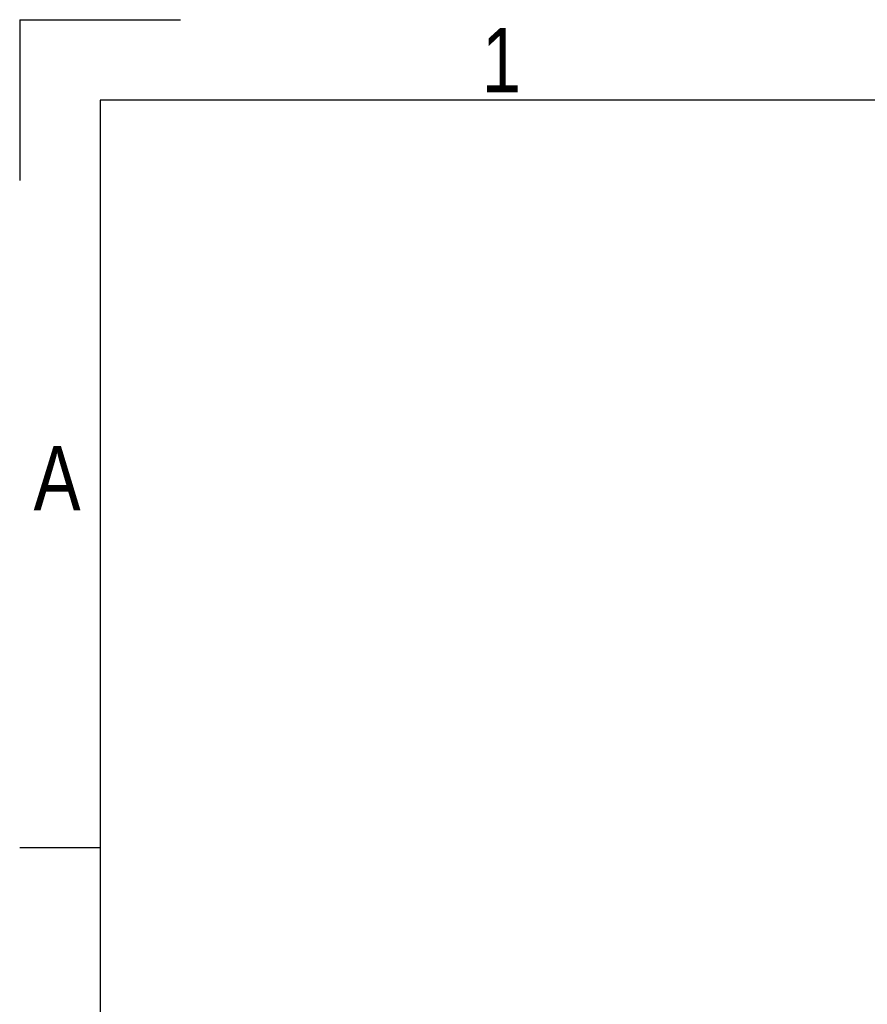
# Model space of a CAD drawing. Header units: millimetres. Extents: x 0 to 420, y 0 to 297.
# Tile 18 of 56: x 0 to 55, y 234 to 297. Entities that reach past the tile are written whole.
import ezdxf

# ---------------------------------------------------------------- set-up
doc = ezdxf.new("R2010")
doc.units = ezdxf.units.MM
doc.layers.add('CARTIGLIO', color=140, linetype='Continuous')
doc.styles.add('SLDTEXTSTYLE2', font='TXT', dxfattribs={"width": 0.821468})

msp = doc.modelspace()

# ---------------------------------------------------------------- linework, layer by layer
at = {"layer": 'CARTIGLIO', "linetype": 'Continuous'}
for p, q in [((0.0059, 296.9968), (0.0059, 286.6484)), ((0.0059, 296.9968), (10.3543, 296.9968)), ((414.8274, 291.8226), (5.1801, 291.8226)), ((5.1801, 291.8226), (5.1801, 5.171)), ((5.1801, 243.7024), (0.0059, 243.7024))]:
    msp.add_line(p, q, dxfattribs=at)

# ---------------------------------------------------------------- texts
at = {"layer": 'CARTIGLIO', "char_height": 4.1394, "attachment_point": 2, "style": 'SLDTEXTSTYLE2'}
for s, insert in [('1', (31.0075, 296.4629)), ('A', (2.4139, 269.5569))]:
    msp.add_mtext(s, dxfattribs=dict(at, insert=insert))

doc.saveas('drawing.dxf')
